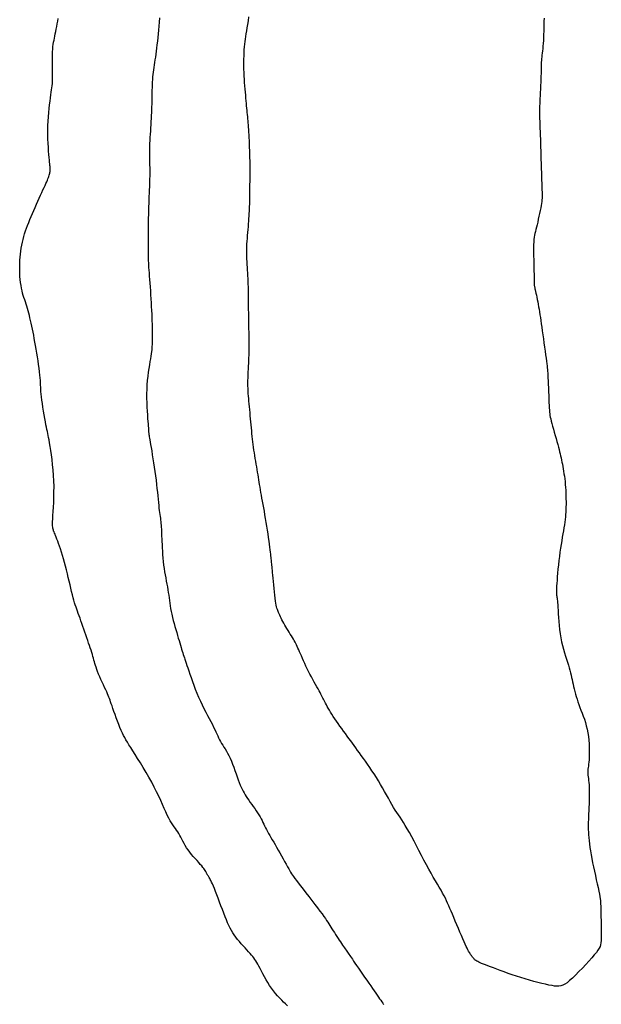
# Model space of a CAD drawing. Header units: millimetres. Extents: x 32690613 to 32693367, y 5343692 to 5344708.
# Tile 112 of 256: x 32692226 to 32692239, y 5344052 to 5344075. Entities that reach past the tile are written whole.
import ezdxf

# ---------------------------------------------------------------- set-up
doc = ezdxf.new("R2010")
doc.units = ezdxf.units.MM
doc.header["$LTSCALE"] = 20
for name, color, linetype in [('02-DGM_HL_495.00', 142, 'Continuous'), ('02-DGM_HL_495.50', 152, 'Continuous'), ('02-DGM_HL_496.00', 162, 'Continuous')]:
    doc.layers.add(name, color=color, linetype=linetype)

msp = doc.modelspace()

# ---------------------------------------------------------------- linework, layer by layer
at = {"layer": '02-DGM_HL_495.00', "elevation": 495, "flags": 128}
msp.add_lwpolyline([(32692231.625, 5344052.45), (32692231.583, 5344052.491), (32692231.54, 5344052.533), (32692231.496, 5344052.577), (32692231.45, 5344052.624), (32692231.404, 5344052.674), (32692231.358, 5344052.726), (32692231.313, 5344052.782), (32692231.269, 5344052.841), (32692231.226, 5344052.903), (32692231.185, 5344052.968), (32692231.146, 5344053.034), (32692231.109, 5344053.1), (32692231.074, 5344053.164), (32692231.041, 5344053.226), (32692231.011, 5344053.283), (32692230.984, 5344053.335), (32692230.959, 5344053.381), (32692230.937, 5344053.421), (32692230.915, 5344053.457), (32692230.893, 5344053.491), (32692230.87, 5344053.523), (32692230.846, 5344053.554), (32692230.819, 5344053.587), (32692230.788, 5344053.622), (32692230.753, 5344053.661), (32692230.714, 5344053.703), (32692230.673, 5344053.747), (32692230.631, 5344053.793), (32692230.588, 5344053.841), (32692230.545, 5344053.891), (32692230.504, 5344053.94), (32692230.465, 5344053.99), (32692230.43, 5344054.04), (32692230.397, 5344054.09), (32692230.367, 5344054.141), (32692230.338, 5344054.195), (32692230.31, 5344054.252), (32692230.282, 5344054.313), (32692230.254, 5344054.378), (32692230.225, 5344054.45), (32692230.195, 5344054.527), (32692230.164, 5344054.609), (32692230.132, 5344054.693), (32692230.1, 5344054.778), (32692230.069, 5344054.862), (32692230.039, 5344054.941), (32692230.011, 5344055.015), (32692229.984, 5344055.082), (32692229.961, 5344055.138), (32692229.94, 5344055.186), (32692229.922, 5344055.226), (32692229.906, 5344055.26), (32692229.891, 5344055.287), (32692229.879, 5344055.309), (32692229.868, 5344055.327), (32692229.858, 5344055.343), (32692229.85, 5344055.356), (32692229.843, 5344055.367), (32692229.836, 5344055.378), (32692229.83, 5344055.387), (32692229.825, 5344055.396), (32692229.82, 5344055.405), (32692229.815, 5344055.415), (32692229.809, 5344055.426), (32692229.804, 5344055.438), (32692229.797, 5344055.451), (32692229.789, 5344055.467), (32692229.778, 5344055.485), (32692229.764, 5344055.506), (32692229.747, 5344055.53), (32692229.726, 5344055.558), (32692229.7, 5344055.59), (32692229.668, 5344055.625), (32692229.633, 5344055.665), (32692229.594, 5344055.708), (32692229.553, 5344055.754), (32692229.511, 5344055.801), (32692229.47, 5344055.85), (32692229.43, 5344055.9), (32692229.394, 5344055.95), (32692229.36, 5344055.999), (32692229.331, 5344056.048), (32692229.303, 5344056.096), (32692229.278, 5344056.143), (32692229.254, 5344056.189), (32692229.231, 5344056.233), (32692229.209, 5344056.275), (32692229.185, 5344056.316), (32692229.16, 5344056.354), (32692229.135, 5344056.391), (32692229.108, 5344056.429), (32692229.08, 5344056.468), (32692229.051, 5344056.509), (32692229.022, 5344056.555), (32692228.991, 5344056.606), (32692228.96, 5344056.664), (32692228.927, 5344056.729), (32692228.894, 5344056.801), (32692228.858, 5344056.881), (32692228.82, 5344056.966), (32692228.779, 5344057.057), (32692228.735, 5344057.154), (32692228.687, 5344057.255), (32692228.633, 5344057.36), (32692228.576, 5344057.469), (32692228.514, 5344057.58), (32692228.45, 5344057.69), (32692228.386, 5344057.799), (32692228.322, 5344057.904), (32692228.261, 5344058.003), (32692228.203, 5344058.095), (32692228.151, 5344058.178), (32692228.105, 5344058.25), (32692228.065, 5344058.313), (32692228.03, 5344058.369), (32692227.999, 5344058.421), (32692227.97, 5344058.472), (32692227.943, 5344058.522), (32692227.917, 5344058.575), (32692227.891, 5344058.634), (32692227.864, 5344058.698), (32692227.836, 5344058.768), (32692227.808, 5344058.842), (32692227.78, 5344058.916), (32692227.753, 5344058.99), (32692227.728, 5344059.06), (32692227.705, 5344059.126), (32692227.685, 5344059.184), (32692227.668, 5344059.234), (32692227.653, 5344059.277), (32692227.64, 5344059.315), (32692227.627, 5344059.349), (32692227.614, 5344059.383), (32692227.6, 5344059.417), (32692227.584, 5344059.455), (32692227.566, 5344059.497), (32692227.543, 5344059.545), (32692227.518, 5344059.6), (32692227.492, 5344059.658), (32692227.464, 5344059.718), (32692227.436, 5344059.779), (32692227.409, 5344059.84), (32692227.383, 5344059.899), (32692227.361, 5344059.954), (32692227.342, 5344060.004), (32692227.326, 5344060.051), (32692227.312, 5344060.094), (32692227.3, 5344060.135), (32692227.289, 5344060.174), (32692227.279, 5344060.213), (32692227.268, 5344060.253), (32692227.256, 5344060.295), (32692227.244, 5344060.339), (32692227.229, 5344060.385), (32692227.214, 5344060.434), (32692227.197, 5344060.485), (32692227.179, 5344060.539), (32692227.16, 5344060.595), (32692227.14, 5344060.654), (32692227.119, 5344060.714), (32692227.098, 5344060.777), (32692227.076, 5344060.841), (32692227.053, 5344060.906), (32692227.031, 5344060.97), (32692227.009, 5344061.034), (32692226.987, 5344061.095), (32692226.967, 5344061.154), (32692226.947, 5344061.21), (32692226.928, 5344061.261), (32692226.91, 5344061.31), (32692226.893, 5344061.357), (32692226.877, 5344061.404), (32692226.861, 5344061.452), (32692226.845, 5344061.502), (32692226.829, 5344061.556), (32692226.813, 5344061.615), (32692226.796, 5344061.68), (32692226.778, 5344061.75), (32692226.76, 5344061.825), (32692226.742, 5344061.904), (32692226.723, 5344061.986), (32692226.703, 5344062.069), (32692226.682, 5344062.154), (32692226.66, 5344062.239), (32692226.638, 5344062.323), (32692226.615, 5344062.406), (32692226.593, 5344062.487), (32692226.57, 5344062.565), (32692226.547, 5344062.64), (32692226.525, 5344062.71), (32692226.504, 5344062.774), (32692226.484, 5344062.833), (32692226.465, 5344062.885), (32692226.448, 5344062.932), (32692226.432, 5344062.972), (32692226.418, 5344063.008), (32692226.405, 5344063.039), (32692226.394, 5344063.066), (32692226.383, 5344063.091), (32692226.374, 5344063.112), (32692226.367, 5344063.132), (32692226.361, 5344063.152), (32692226.356, 5344063.174), (32692226.353, 5344063.2), (32692226.351, 5344063.232), (32692226.351, 5344063.272), (32692226.352, 5344063.322), (32692226.355, 5344063.384), (32692226.359, 5344063.46), (32692226.364, 5344063.548), (32692226.37, 5344063.646), (32692226.375, 5344063.754), (32692226.379, 5344063.868), (32692226.381, 5344063.988), (32692226.382, 5344064.111), (32692226.379, 5344064.236), (32692226.373, 5344064.36), (32692226.364, 5344064.483), (32692226.352, 5344064.602), (32692226.339, 5344064.717), (32692226.325, 5344064.825), (32692226.311, 5344064.924), (32692226.297, 5344065.014), (32692226.284, 5344065.092), (32692226.272, 5344065.157), (32692226.261, 5344065.213), (32692226.252, 5344065.261), (32692226.242, 5344065.305), (32692226.233, 5344065.348), (32692226.224, 5344065.392), (32692226.213, 5344065.442), (32692226.202, 5344065.499), (32692226.189, 5344065.566), (32692226.175, 5344065.641), (32692226.161, 5344065.722), (32692226.147, 5344065.806), (32692226.133, 5344065.891), (32692226.12, 5344065.974), (32692226.109, 5344066.053), (32692226.1, 5344066.124), (32692226.094, 5344066.187), (32692226.089, 5344066.243), (32692226.086, 5344066.294), (32692226.084, 5344066.342), (32692226.082, 5344066.389), (32692226.08, 5344066.438), (32692226.077, 5344066.49), (32692226.072, 5344066.549), (32692226.066, 5344066.615), (32692226.058, 5344066.688), (32692226.048, 5344066.767), (32692226.036, 5344066.849), (32692226.024, 5344066.935), (32692226.011, 5344067.021), (32692225.997, 5344067.108), (32692225.983, 5344067.193), (32692225.969, 5344067.276), (32692225.955, 5344067.357), (32692225.94, 5344067.434), (32692225.926, 5344067.509), (32692225.912, 5344067.58), (32692225.898, 5344067.649), (32692225.883, 5344067.716), (32692225.869, 5344067.779), (32692225.856, 5344067.84), (32692225.842, 5344067.898), (32692225.828, 5344067.954), (32692225.814, 5344068.007), (32692225.8, 5344068.06), (32692225.785, 5344068.11), (32692225.771, 5344068.16), (32692225.756, 5344068.209), (32692225.74, 5344068.257), (32692225.724, 5344068.305), (32692225.708, 5344068.354), (32692225.693, 5344068.404), (32692225.678, 5344068.456), (32692225.664, 5344068.51), (32692225.652, 5344068.567), (32692225.641, 5344068.627), (32692225.631, 5344068.691), (32692225.624, 5344068.758), (32692225.618, 5344068.828), (32692225.614, 5344068.9), (32692225.612, 5344068.973), (32692225.611, 5344069.046), (32692225.613, 5344069.119), (32692225.616, 5344069.192), (32692225.621, 5344069.262), (32692225.627, 5344069.332), (32692225.635, 5344069.4), (32692225.645, 5344069.467), (32692225.657, 5344069.532), (32692225.671, 5344069.597), (32692225.686, 5344069.661), (32692225.703, 5344069.725), (32692225.722, 5344069.788), (32692225.742, 5344069.851), (32692225.764, 5344069.914), (32692225.788, 5344069.977), (32692225.813, 5344070.041), (32692225.839, 5344070.107), (32692225.867, 5344070.173), (32692225.896, 5344070.241), (32692225.926, 5344070.311), (32692225.957, 5344070.381), (32692225.988, 5344070.452), (32692226.02, 5344070.522), (32692226.05, 5344070.59), (32692226.08, 5344070.655), (32692226.108, 5344070.717), (32692226.134, 5344070.775), (32692226.158, 5344070.827), (32692226.18, 5344070.874), (32692226.2, 5344070.917), (32692226.218, 5344070.956), (32692226.233, 5344070.991), (32692226.247, 5344071.023), (32692226.258, 5344071.051), (32692226.268, 5344071.078), (32692226.276, 5344071.102), (32692226.283, 5344071.125), (32692226.288, 5344071.146), (32692226.292, 5344071.166), (32692226.295, 5344071.185), (32692226.296, 5344071.203), (32692226.297, 5344071.221), (32692226.297, 5344071.239), (32692226.296, 5344071.256), (32692226.295, 5344071.276), (32692226.293, 5344071.298), (32692226.29, 5344071.324), (32692226.287, 5344071.356), (32692226.283, 5344071.395), (32692226.279, 5344071.442), (32692226.274, 5344071.499), (32692226.268, 5344071.567), (32692226.262, 5344071.644), (32692226.256, 5344071.729), (32692226.251, 5344071.821), (32692226.247, 5344071.917), (32692226.244, 5344072.016), (32692226.243, 5344072.117), (32692226.245, 5344072.219), (32692226.249, 5344072.318), (32692226.255, 5344072.416), (32692226.263, 5344072.51), (32692226.272, 5344072.6), (32692226.283, 5344072.686), (32692226.293, 5344072.766), (32692226.303, 5344072.84), (32692226.313, 5344072.906), (32692226.321, 5344072.966), (32692226.329, 5344073.019), (32692226.335, 5344073.068), (32692226.34, 5344073.115), (32692226.345, 5344073.161), (32692226.348, 5344073.209), (32692226.35, 5344073.261), (32692226.351, 5344073.317), (32692226.351, 5344073.38), (32692226.35, 5344073.448), (32692226.35, 5344073.52), (32692226.349, 5344073.594), (32692226.348, 5344073.669), (32692226.348, 5344073.742), (32692226.349, 5344073.812), (32692226.351, 5344073.878), (32692226.354, 5344073.937), (32692226.359, 5344073.992), (32692226.366, 5344074.043), (32692226.373, 5344074.091), (32692226.382, 5344074.137), (32692226.391, 5344074.183), (32692226.401, 5344074.23), (32692226.411, 5344074.279), (32692226.422, 5344074.33), (32692226.434, 5344074.385), (32692226.445, 5344074.442), (32692226.456, 5344074.501), (32692226.467, 5344074.561), (32692226.477, 5344074.623)], dxfattribs=at)
at = {"layer": '02-DGM_HL_495.50', "elevation": 495.5, "flags": 128}
msp.add_lwpolyline([(32692228.749, 5344074.635), (32692228.742, 5344074.545), (32692228.734, 5344074.454), (32692228.726, 5344074.365), (32692228.719, 5344074.278), (32692228.711, 5344074.194), (32692228.703, 5344074.113), (32692228.694, 5344074.035), (32692228.686, 5344073.961), (32692228.677, 5344073.889), (32692228.668, 5344073.821), (32692228.659, 5344073.757), (32692228.65, 5344073.695), (32692228.641, 5344073.637), (32692228.632, 5344073.581), (32692228.624, 5344073.526), (32692228.616, 5344073.473), (32692228.608, 5344073.419), (32692228.602, 5344073.365), (32692228.596, 5344073.31), (32692228.592, 5344073.254), (32692228.589, 5344073.196), (32692228.586, 5344073.137), (32692228.585, 5344073.076), (32692228.583, 5344073.015), (32692228.582, 5344072.953), (32692228.581, 5344072.891), (32692228.58, 5344072.828), (32692228.579, 5344072.766), (32692228.577, 5344072.703), (32692228.575, 5344072.639), (32692228.573, 5344072.575), (32692228.57, 5344072.511), (32692228.567, 5344072.445), (32692228.563, 5344072.378), (32692228.56, 5344072.309), (32692228.555, 5344072.239), (32692228.551, 5344072.167), (32692228.546, 5344072.095), (32692228.542, 5344072.024), (32692228.537, 5344071.953), (32692228.534, 5344071.884), (32692228.53, 5344071.817), (32692228.528, 5344071.753), (32692228.527, 5344071.692), (32692228.526, 5344071.634), (32692228.526, 5344071.579), (32692228.526, 5344071.526), (32692228.527, 5344071.474), (32692228.528, 5344071.425), (32692228.529, 5344071.376), (32692228.53, 5344071.328), (32692228.531, 5344071.28), (32692228.531, 5344071.232), (32692228.531, 5344071.183), (32692228.531, 5344071.133), (32692228.531, 5344071.08), (32692228.53, 5344071.026), (32692228.528, 5344070.969), (32692228.526, 5344070.908), (32692228.524, 5344070.843), (32692228.521, 5344070.775), (32692228.518, 5344070.704), (32692228.515, 5344070.629), (32692228.512, 5344070.552), (32692228.509, 5344070.473), (32692228.506, 5344070.391), (32692228.504, 5344070.308), (32692228.502, 5344070.224), (32692228.5, 5344070.139), (32692228.498, 5344070.055), (32692228.497, 5344069.973), (32692228.497, 5344069.893), (32692228.496, 5344069.817), (32692228.495, 5344069.745), (32692228.495, 5344069.68), (32692228.495, 5344069.62), (32692228.494, 5344069.567), (32692228.494, 5344069.518), (32692228.494, 5344069.474), (32692228.494, 5344069.434), (32692228.494, 5344069.396), (32692228.494, 5344069.359), (32692228.495, 5344069.324), (32692228.495, 5344069.289), (32692228.496, 5344069.254), (32692228.498, 5344069.216), (32692228.499, 5344069.177), (32692228.501, 5344069.133), (32692228.504, 5344069.086), (32692228.507, 5344069.033), (32692228.511, 5344068.974), (32692228.516, 5344068.908), (32692228.522, 5344068.836), (32692228.527, 5344068.759), (32692228.534, 5344068.678), (32692228.54, 5344068.593), (32692228.546, 5344068.506), (32692228.552, 5344068.418), (32692228.558, 5344068.329), (32692228.563, 5344068.241), (32692228.568, 5344068.153), (32692228.572, 5344068.068), (32692228.576, 5344067.985), (32692228.579, 5344067.906), (32692228.582, 5344067.83), (32692228.584, 5344067.759), (32692228.586, 5344067.694), (32692228.587, 5344067.634), (32692228.588, 5344067.58), (32692228.589, 5344067.531), (32692228.589, 5344067.486), (32692228.589, 5344067.444), (32692228.588, 5344067.405), (32692228.587, 5344067.367), (32692228.586, 5344067.332), (32692228.584, 5344067.297), (32692228.582, 5344067.261), (32692228.579, 5344067.224), (32692228.576, 5344067.185), (32692228.571, 5344067.142), (32692228.565, 5344067.095), (32692228.557, 5344067.042), (32692228.548, 5344066.983), (32692228.537, 5344066.916), (32692228.525, 5344066.843), (32692228.512, 5344066.763), (32692228.5, 5344066.678), (32692228.488, 5344066.588), (32692228.478, 5344066.494), (32692228.469, 5344066.397), (32692228.464, 5344066.297), (32692228.461, 5344066.196), (32692228.461, 5344066.094), (32692228.464, 5344065.994), (32692228.468, 5344065.896), (32692228.473, 5344065.804), (32692228.479, 5344065.718), (32692228.485, 5344065.641), (32692228.49, 5344065.573), (32692228.495, 5344065.516), (32692228.498, 5344065.469), (32692228.501, 5344065.431), (32692228.503, 5344065.4), (32692228.505, 5344065.374), (32692228.507, 5344065.353), (32692228.508, 5344065.334), (32692228.51, 5344065.316), (32692228.512, 5344065.299), (32692228.515, 5344065.279), (32692228.518, 5344065.257), (32692228.522, 5344065.23), (32692228.527, 5344065.198), (32692228.534, 5344065.159), (32692228.542, 5344065.111), (32692228.552, 5344065.054), (32692228.563, 5344064.987), (32692228.576, 5344064.911), (32692228.59, 5344064.826), (32692228.605, 5344064.736), (32692228.62, 5344064.642), (32692228.634, 5344064.545), (32692228.648, 5344064.446), (32692228.662, 5344064.348), (32692228.674, 5344064.253), (32692228.685, 5344064.16), (32692228.694, 5344064.07), (32692228.703, 5344063.984), (32692228.712, 5344063.902), (32692228.719, 5344063.825), (32692228.726, 5344063.754), (32692228.734, 5344063.688), (32692228.74, 5344063.629), (32692228.747, 5344063.576), (32692228.754, 5344063.527), (32692228.76, 5344063.482), (32692228.766, 5344063.44), (32692228.771, 5344063.399), (32692228.776, 5344063.361), (32692228.781, 5344063.322), (32692228.785, 5344063.282), (32692228.788, 5344063.242), (32692228.791, 5344063.199), (32692228.793, 5344063.155), (32692228.796, 5344063.107), (32692228.798, 5344063.056), (32692228.8, 5344063), (32692228.803, 5344062.94), (32692228.805, 5344062.875), (32692228.808, 5344062.806), (32692228.812, 5344062.734), (32692228.816, 5344062.658), (32692228.821, 5344062.581), (32692228.827, 5344062.503), (32692228.835, 5344062.425), (32692228.844, 5344062.348), (32692228.854, 5344062.273), (32692228.866, 5344062.199), (32692228.878, 5344062.127), (32692228.891, 5344062.057), (32692228.904, 5344061.988), (32692228.917, 5344061.922), (32692228.929, 5344061.857), (32692228.939, 5344061.794), (32692228.949, 5344061.732), (32692228.958, 5344061.672), (32692228.966, 5344061.613), (32692228.974, 5344061.554), (32692228.982, 5344061.494), (32692228.991, 5344061.434), (32692229.002, 5344061.372), (32692229.014, 5344061.308), (32692229.028, 5344061.241), (32692229.044, 5344061.173), (32692229.062, 5344061.104), (32692229.08, 5344061.034), (32692229.099, 5344060.965), (32692229.119, 5344060.897), (32692229.138, 5344060.831), (32692229.156, 5344060.767), (32692229.174, 5344060.707), (32692229.19, 5344060.65), (32692229.206, 5344060.597), (32692229.221, 5344060.546), (32692229.235, 5344060.499), (32692229.249, 5344060.455), (32692229.262, 5344060.413), (32692229.274, 5344060.374), (32692229.286, 5344060.338), (32692229.298, 5344060.302), (32692229.31, 5344060.267), (32692229.323, 5344060.23), (32692229.337, 5344060.19), (32692229.352, 5344060.145), (32692229.369, 5344060.095), (32692229.389, 5344060.037), (32692229.411, 5344059.972), (32692229.435, 5344059.898), (32692229.462, 5344059.819), (32692229.491, 5344059.735), (32692229.523, 5344059.648), (32692229.556, 5344059.559), (32692229.592, 5344059.469), (32692229.63, 5344059.38), (32692229.669, 5344059.293), (32692229.71, 5344059.208), (32692229.751, 5344059.126), (32692229.792, 5344059.046), (32692229.832, 5344058.971), (32692229.87, 5344058.899), (32692229.906, 5344058.831), (32692229.939, 5344058.767), (32692229.968, 5344058.708), (32692229.994, 5344058.653), (32692230.017, 5344058.602), (32692230.039, 5344058.554), (32692230.059, 5344058.508), (32692230.08, 5344058.465), (32692230.101, 5344058.423), (32692230.123, 5344058.382), (32692230.146, 5344058.342), (32692230.172, 5344058.301), (32692230.198, 5344058.26), (32692230.226, 5344058.216), (32692230.254, 5344058.17), (32692230.282, 5344058.121), (32692230.311, 5344058.067), (32692230.339, 5344058.008), (32692230.367, 5344057.944), (32692230.395, 5344057.876), (32692230.421, 5344057.805), (32692230.447, 5344057.733), (32692230.473, 5344057.661), (32692230.497, 5344057.591), (32692230.52, 5344057.524), (32692230.543, 5344057.463), (32692230.565, 5344057.407), (32692230.586, 5344057.357), (32692230.607, 5344057.311), (32692230.628, 5344057.268), (32692230.65, 5344057.228), (32692230.674, 5344057.188), (32692230.699, 5344057.148), (32692230.727, 5344057.106), (32692230.758, 5344057.063), (32692230.79, 5344057.018), (32692230.824, 5344056.971), (32692230.858, 5344056.924), (32692230.892, 5344056.876), (32692230.925, 5344056.828), (32692230.956, 5344056.781), (32692230.985, 5344056.736), (32692231.011, 5344056.692), (32692231.034, 5344056.649), (32692231.055, 5344056.608), (32692231.075, 5344056.567), (32692231.094, 5344056.527), (32692231.113, 5344056.487), (32692231.132, 5344056.446), (32692231.153, 5344056.405), (32692231.176, 5344056.363), (32692231.201, 5344056.32), (32692231.227, 5344056.274), (32692231.255, 5344056.227), (32692231.285, 5344056.177), (32692231.316, 5344056.125), (32692231.349, 5344056.069), (32692231.383, 5344056.01), (32692231.419, 5344055.947), (32692231.456, 5344055.882), (32692231.492, 5344055.816), (32692231.528, 5344055.75), (32692231.563, 5344055.686), (32692231.596, 5344055.626), (32692231.626, 5344055.571), (32692231.653, 5344055.523), (32692231.676, 5344055.482), (32692231.697, 5344055.447), (32692231.718, 5344055.414), (32692231.739, 5344055.383), (32692231.763, 5344055.349), (32692231.792, 5344055.31), (32692231.827, 5344055.265), (32692231.869, 5344055.21), (32692231.92, 5344055.143), (32692231.979, 5344055.068), (32692232.042, 5344054.986), (32692232.108, 5344054.9), (32692232.175, 5344054.813), (32692232.24, 5344054.727), (32692232.301, 5344054.647), (32692232.356, 5344054.574), (32692232.403, 5344054.51), (32692232.443, 5344054.455), (32692232.477, 5344054.407), (32692232.506, 5344054.364), (32692232.532, 5344054.325), (32692232.556, 5344054.289), (32692232.579, 5344054.252), (32692232.602, 5344054.215), (32692232.626, 5344054.176), (32692232.652, 5344054.135), (32692232.679, 5344054.092), (32692232.706, 5344054.049), (32692232.734, 5344054.006), (32692232.761, 5344053.963), (32692232.788, 5344053.922), (32692232.814, 5344053.883), (32692232.838, 5344053.847), (32692232.862, 5344053.813), (32692232.884, 5344053.782), (32692232.905, 5344053.752), (32692232.925, 5344053.724), (32692232.944, 5344053.698), (32692232.961, 5344053.674), (32692232.978, 5344053.65), (32692232.993, 5344053.628), (32692233.008, 5344053.605), (32692233.024, 5344053.581), (32692233.042, 5344053.555), (32692233.061, 5344053.526), (32692233.084, 5344053.492), (32692233.11, 5344053.452), (32692233.142, 5344053.406), (32692233.178, 5344053.352), (32692233.219, 5344053.293), (32692233.264, 5344053.228), (32692233.311, 5344053.161), (32692233.358, 5344053.092), (32692233.406, 5344053.024), (32692233.452, 5344052.957), (32692233.496, 5344052.894), (32692233.537, 5344052.835), (32692233.574, 5344052.782), (32692233.609, 5344052.732), (32692233.64, 5344052.687), (32692233.669, 5344052.645), (32692233.696, 5344052.607), (32692233.721, 5344052.571), (32692233.744, 5344052.539), (32692233.765, 5344052.508), (32692233.785, 5344052.478)], dxfattribs=at)
at = {"layer": '02-DGM_HL_496.00', "elevation": 496, "flags": 128}
msp.add_lwpolyline([(32692237.389, 5344074.631), (32692237.387, 5344074.562), (32692237.385, 5344074.489), (32692237.383, 5344074.416), (32692237.381, 5344074.341), (32692237.379, 5344074.267), (32692237.376, 5344074.195), (32692237.373, 5344074.126), (32692237.369, 5344074.061), (32692237.364, 5344074.001), (32692237.359, 5344073.945), (32692237.353, 5344073.894), (32692237.348, 5344073.846), (32692237.342, 5344073.802), (32692237.337, 5344073.76), (32692237.333, 5344073.72), (32692237.329, 5344073.682), (32692237.327, 5344073.646), (32692237.325, 5344073.609), (32692237.324, 5344073.571), (32692237.323, 5344073.531), (32692237.323, 5344073.488), (32692237.322, 5344073.441), (32692237.321, 5344073.388), (32692237.319, 5344073.329), (32692237.317, 5344073.263), (32692237.314, 5344073.192), (32692237.311, 5344073.117), (32692237.307, 5344073.04), (32692237.303, 5344072.964), (32692237.299, 5344072.891), (32692237.296, 5344072.823), (32692237.293, 5344072.761), (32692237.291, 5344072.707), (32692237.289, 5344072.66), (32692237.288, 5344072.617), (32692237.287, 5344072.575), (32692237.287, 5344072.533), (32692237.288, 5344072.488), (32692237.289, 5344072.438), (32692237.29, 5344072.38), (32692237.293, 5344072.313), (32692237.295, 5344072.239), (32692237.298, 5344072.159), (32692237.301, 5344072.077), (32692237.304, 5344071.996), (32692237.307, 5344071.916), (32692237.309, 5344071.842), (32692237.311, 5344071.776), (32692237.313, 5344071.718), (32692237.314, 5344071.668), (32692237.315, 5344071.624), (32692237.316, 5344071.581), (32692237.317, 5344071.539), (32692237.318, 5344071.494), (32692237.32, 5344071.444), (32692237.321, 5344071.386), (32692237.323, 5344071.319), (32692237.326, 5344071.244), (32692237.329, 5344071.164), (32692237.332, 5344071.082), (32692237.335, 5344070.999), (32692237.338, 5344070.92), (32692237.34, 5344070.845), (32692237.342, 5344070.779), (32692237.344, 5344070.721), (32692237.345, 5344070.672), (32692237.345, 5344070.629), (32692237.344, 5344070.589), (32692237.341, 5344070.551), (32692237.337, 5344070.512), (32692237.332, 5344070.47), (32692237.324, 5344070.423), (32692237.314, 5344070.369), (32692237.302, 5344070.31), (32692237.289, 5344070.247), (32692237.275, 5344070.182), (32692237.26, 5344070.116), (32692237.246, 5344070.052), (32692237.231, 5344069.991), (32692237.218, 5344069.935), (32692237.205, 5344069.886), (32692237.194, 5344069.841), (32692237.183, 5344069.798), (32692237.175, 5344069.755), (32692237.167, 5344069.71), (32692237.161, 5344069.661), (32692237.157, 5344069.605), (32692237.154, 5344069.54), (32692237.153, 5344069.464), (32692237.153, 5344069.381), (32692237.154, 5344069.292), (32692237.156, 5344069.201), (32692237.158, 5344069.111), (32692237.16, 5344069.026), (32692237.163, 5344068.947), (32692237.165, 5344068.878), (32692237.166, 5344068.822), (32692237.166, 5344068.777), (32692237.167, 5344068.743), (32692237.167, 5344068.716), (32692237.166, 5344068.696), (32692237.166, 5344068.682), (32692237.166, 5344068.67), (32692237.166, 5344068.66), (32692237.167, 5344068.65), (32692237.168, 5344068.64), (32692237.17, 5344068.628), (32692237.172, 5344068.615), (32692237.175, 5344068.598), (32692237.18, 5344068.579), (32692237.185, 5344068.555), (32692237.191, 5344068.526), (32692237.199, 5344068.493), (32692237.207, 5344068.454), (32692237.216, 5344068.412), (32692237.226, 5344068.365), (32692237.236, 5344068.315), (32692237.247, 5344068.262), (32692237.257, 5344068.208), (32692237.268, 5344068.151), (32692237.278, 5344068.093), (32692237.288, 5344068.033), (32692237.297, 5344067.971), (32692237.307, 5344067.906), (32692237.317, 5344067.837), (32692237.327, 5344067.765), (32692237.338, 5344067.688), (32692237.35, 5344067.606), (32692237.362, 5344067.519), (32692237.375, 5344067.428), (32692237.387, 5344067.336), (32692237.4, 5344067.244), (32692237.412, 5344067.155), (32692237.424, 5344067.071), (32692237.434, 5344066.995), (32692237.443, 5344066.927), (32692237.451, 5344066.87), (32692237.457, 5344066.822), (32692237.462, 5344066.779), (32692237.465, 5344066.739), (32692237.469, 5344066.699), (32692237.471, 5344066.656), (32692237.474, 5344066.607), (32692237.477, 5344066.551), (32692237.48, 5344066.483), (32692237.483, 5344066.408), (32692237.486, 5344066.326), (32692237.49, 5344066.242), (32692237.493, 5344066.158), (32692237.497, 5344066.077), (32692237.5, 5344066.001), (32692237.503, 5344065.933), (32692237.506, 5344065.876), (32692237.509, 5344065.827), (32692237.512, 5344065.785), (32692237.516, 5344065.747), (32692237.522, 5344065.71), (32692237.529, 5344065.672), (32692237.538, 5344065.631), (32692237.55, 5344065.583), (32692237.564, 5344065.528), (32692237.581, 5344065.467), (32692237.599, 5344065.401), (32692237.619, 5344065.332), (32692237.639, 5344065.261), (32692237.658, 5344065.191), (32692237.677, 5344065.122), (32692237.695, 5344065.058), (32692237.711, 5344064.999), (32692237.725, 5344064.944), (32692237.738, 5344064.893), (32692237.75, 5344064.845), (32692237.761, 5344064.799), (32692237.771, 5344064.753), (32692237.781, 5344064.707), (32692237.79, 5344064.661), (32692237.8, 5344064.612), (32692237.81, 5344064.562), (32692237.819, 5344064.51), (32692237.828, 5344064.456), (32692237.837, 5344064.4), (32692237.846, 5344064.342), (32692237.853, 5344064.282), (32692237.86, 5344064.221), (32692237.866, 5344064.158), (32692237.871, 5344064.093), (32692237.875, 5344064.028), (32692237.878, 5344063.963), (32692237.881, 5344063.898), (32692237.882, 5344063.834), (32692237.883, 5344063.771), (32692237.883, 5344063.71), (32692237.882, 5344063.652), (32692237.881, 5344063.595), (32692237.878, 5344063.539), (32692237.874, 5344063.483), (32692237.869, 5344063.427), (32692237.863, 5344063.37), (32692237.855, 5344063.311), (32692237.847, 5344063.249), (32692237.836, 5344063.185), (32692237.824, 5344063.117), (32692237.812, 5344063.046), (32692237.799, 5344062.971), (32692237.785, 5344062.893), (32692237.771, 5344062.811), (32692237.758, 5344062.725), (32692237.745, 5344062.635), (32692237.733, 5344062.542), (32692237.722, 5344062.447), (32692237.712, 5344062.351), (32692237.702, 5344062.257), (32692237.694, 5344062.167), (32692237.687, 5344062.082), (32692237.681, 5344062.005), (32692237.676, 5344061.937), (32692237.672, 5344061.88), (32692237.67, 5344061.832), (32692237.668, 5344061.793), (32692237.668, 5344061.76), (32692237.668, 5344061.733), (32692237.669, 5344061.71), (32692237.67, 5344061.69), (32692237.672, 5344061.671), (32692237.675, 5344061.651), (32692237.678, 5344061.63), (32692237.681, 5344061.606), (32692237.684, 5344061.577), (32692237.688, 5344061.544), (32692237.691, 5344061.503), (32692237.695, 5344061.455), (32692237.699, 5344061.398), (32692237.703, 5344061.33), (32692237.707, 5344061.254), (32692237.713, 5344061.171), (32692237.719, 5344061.083), (32692237.727, 5344060.991), (32692237.737, 5344060.898), (32692237.749, 5344060.804), (32692237.764, 5344060.712), (32692237.783, 5344060.623), (32692237.803, 5344060.538), (32692237.825, 5344060.456), (32692237.848, 5344060.378), (32692237.872, 5344060.303), (32692237.895, 5344060.232), (32692237.916, 5344060.164), (32692237.936, 5344060.1), (32692237.954, 5344060.04), (32692237.969, 5344059.984), (32692237.983, 5344059.929), (32692237.995, 5344059.877), (32692238.007, 5344059.825), (32692238.018, 5344059.774), (32692238.029, 5344059.723), (32692238.04, 5344059.672), (32692238.053, 5344059.618), (32692238.066, 5344059.564), (32692238.08, 5344059.508), (32692238.095, 5344059.451), (32692238.112, 5344059.393), (32692238.13, 5344059.333), (32692238.15, 5344059.273), (32692238.171, 5344059.212), (32692238.195, 5344059.15), (32692238.219, 5344059.086), (32692238.245, 5344059.021), (32692238.27, 5344058.955), (32692238.294, 5344058.886), (32692238.317, 5344058.814), (32692238.338, 5344058.74), (32692238.357, 5344058.662), (32692238.372, 5344058.581), (32692238.384, 5344058.498), (32692238.394, 5344058.414), (32692238.4, 5344058.331), (32692238.404, 5344058.25), (32692238.406, 5344058.173), (32692238.406, 5344058.1), (32692238.404, 5344058.034), (32692238.401, 5344057.975), (32692238.396, 5344057.923), (32692238.391, 5344057.876), (32692238.386, 5344057.834), (32692238.38, 5344057.797), (32692238.376, 5344057.761), (32692238.373, 5344057.728), (32692238.372, 5344057.695), (32692238.373, 5344057.662), (32692238.376, 5344057.628), (32692238.38, 5344057.592), (32692238.384, 5344057.553), (32692238.389, 5344057.51), (32692238.394, 5344057.463), (32692238.399, 5344057.41), (32692238.402, 5344057.351), (32692238.404, 5344057.286), (32692238.404, 5344057.214), (32692238.403, 5344057.139), (32692238.401, 5344057.061), (32692238.399, 5344056.983), (32692238.396, 5344056.905), (32692238.393, 5344056.83), (32692238.39, 5344056.759), (32692238.387, 5344056.694), (32692238.384, 5344056.633), (32692238.382, 5344056.574), (32692238.381, 5344056.518), (32692238.381, 5344056.463), (32692238.382, 5344056.407), (32692238.385, 5344056.35), (32692238.388, 5344056.289), (32692238.394, 5344056.225), (32692238.401, 5344056.156), (32692238.409, 5344056.084), (32692238.42, 5344056.007), (32692238.432, 5344055.926), (32692238.446, 5344055.842), (32692238.462, 5344055.754), (32692238.479, 5344055.662), (32692238.499, 5344055.566), (32692238.519, 5344055.469), (32692238.541, 5344055.372), (32692238.562, 5344055.278), (32692238.582, 5344055.187), (32692238.601, 5344055.102), (32692238.617, 5344055.024), (32692238.631, 5344054.957), (32692238.642, 5344054.9), (32692238.65, 5344054.852), (32692238.655, 5344054.81), (32692238.658, 5344054.771), (32692238.66, 5344054.732), (32692238.661, 5344054.69), (32692238.662, 5344054.642), (32692238.663, 5344054.586), (32692238.665, 5344054.519), (32692238.667, 5344054.444), (32692238.669, 5344054.363), (32692238.671, 5344054.279), (32692238.673, 5344054.195), (32692238.675, 5344054.113), (32692238.675, 5344054.037), (32692238.675, 5344053.97), (32692238.673, 5344053.912), (32692238.668, 5344053.863), (32692238.66, 5344053.82), (32692238.646, 5344053.779), (32692238.627, 5344053.739), (32692238.6, 5344053.696), (32692238.564, 5344053.648), (32692238.518, 5344053.592), (32692238.461, 5344053.526), (32692238.396, 5344053.452), (32692238.325, 5344053.374), (32692238.25, 5344053.294), (32692238.174, 5344053.215), (32692238.099, 5344053.139), (32692238.028, 5344053.071), (32692237.964, 5344053.013), (32692237.907, 5344052.967), (32692237.858, 5344052.932), (32692237.812, 5344052.908), (32692237.768, 5344052.893), (32692237.724, 5344052.886), (32692237.678, 5344052.886), (32692237.627, 5344052.892), (32692237.568, 5344052.902), (32692237.5, 5344052.915), (32692237.425, 5344052.932), (32692237.342, 5344052.951), (32692237.253, 5344052.973), (32692237.161, 5344052.997), (32692237.065, 5344053.023), (32692236.967, 5344053.051), (32692236.869, 5344053.081), (32692236.771, 5344053.112), (32692236.675, 5344053.144), (32692236.582, 5344053.177), (32692236.492, 5344053.209), (32692236.406, 5344053.24), (32692236.325, 5344053.27), (32692236.251, 5344053.299), (32692236.184, 5344053.324), (32692236.124, 5344053.347), (32692236.072, 5344053.367), (32692236.026, 5344053.385), (32692235.987, 5344053.401), (32692235.953, 5344053.416), (32692235.924, 5344053.429), (32692235.899, 5344053.441), (32692235.878, 5344053.453), (32692235.86, 5344053.464), (32692235.845, 5344053.475), (32692235.832, 5344053.486), (32692235.821, 5344053.497), (32692235.812, 5344053.508), (32692235.804, 5344053.518), (32692235.797, 5344053.527), (32692235.79, 5344053.536), (32692235.783, 5344053.544), (32692235.777, 5344053.553), (32692235.77, 5344053.561), (32692235.763, 5344053.57), (32692235.756, 5344053.58), (32692235.748, 5344053.59), (32692235.739, 5344053.603), (32692235.73, 5344053.617), (32692235.719, 5344053.634), (32692235.708, 5344053.654), (32692235.695, 5344053.678), (32692235.68, 5344053.706), (32692235.663, 5344053.741), (32692235.643, 5344053.782), (32692235.62, 5344053.831), (32692235.595, 5344053.888), (32692235.566, 5344053.953), (32692235.534, 5344054.026), (32692235.5, 5344054.105), (32692235.465, 5344054.186), (32692235.43, 5344054.269), (32692235.396, 5344054.351), (32692235.362, 5344054.43), (32692235.331, 5344054.505), (32692235.302, 5344054.573), (32692235.275, 5344054.637), (32692235.25, 5344054.696), (32692235.224, 5344054.752), (32692235.199, 5344054.807), (32692235.172, 5344054.863), (32692235.143, 5344054.919), (32692235.111, 5344054.979), (32692235.075, 5344055.042), (32692235.036, 5344055.11), (32692234.994, 5344055.182), (32692234.949, 5344055.258), (32692234.902, 5344055.34), (32692234.852, 5344055.427), (32692234.8, 5344055.519), (32692234.746, 5344055.616), (32692234.691, 5344055.719), (32692234.635, 5344055.825), (32692234.579, 5344055.933), (32692234.523, 5344056.041), (32692234.469, 5344056.146), (32692234.416, 5344056.246), (32692234.365, 5344056.34), (32692234.317, 5344056.425), (32692234.273, 5344056.5), (32692234.231, 5344056.567), (32692234.192, 5344056.627), (32692234.154, 5344056.683), (32692234.118, 5344056.737), (32692234.082, 5344056.79), (32692234.046, 5344056.844), (32692234.01, 5344056.903), (32692233.972, 5344056.967), (32692233.933, 5344057.036), (32692233.893, 5344057.108), (32692233.851, 5344057.184), (32692233.808, 5344057.262), (32692233.763, 5344057.342), (32692233.718, 5344057.421), (32692233.671, 5344057.501), (32692233.623, 5344057.579), (32692233.573, 5344057.655), (32692233.524, 5344057.729), (32692233.474, 5344057.802), (32692233.425, 5344057.872), (32692233.377, 5344057.94), (32692233.33, 5344058.005), (32692233.285, 5344058.067), (32692233.242, 5344058.127), (32692233.201, 5344058.184), (32692233.161, 5344058.239), (32692233.122, 5344058.292), (32692233.084, 5344058.345), (32692233.046, 5344058.398), (32692233.007, 5344058.451), (32692232.968, 5344058.505), (32692232.928, 5344058.561), (32692232.887, 5344058.617), (32692232.846, 5344058.674), (32692232.805, 5344058.731), (32692232.766, 5344058.787), (32692232.727, 5344058.843), (32692232.69, 5344058.897), (32692232.656, 5344058.949), (32692232.624, 5344058.998), (32692232.595, 5344059.046), (32692232.568, 5344059.09), (32692232.543, 5344059.132), (32692232.521, 5344059.172), (32692232.5, 5344059.209), (32692232.482, 5344059.243), (32692232.465, 5344059.275), (32692232.45, 5344059.305), (32692232.435, 5344059.333), (32692232.422, 5344059.36), (32692232.408, 5344059.387), (32692232.393, 5344059.416), (32692232.377, 5344059.448), (32692232.358, 5344059.482), (32692232.338, 5344059.52), (32692232.314, 5344059.564), (32692232.287, 5344059.611), (32692232.258, 5344059.663), (32692232.227, 5344059.717), (32692232.196, 5344059.775), (32692232.164, 5344059.834), (32692232.132, 5344059.895), (32692232.1, 5344059.956), (32692232.07, 5344060.017), (32692232.041, 5344060.078), (32692232.013, 5344060.138), (32692231.986, 5344060.196), (32692231.961, 5344060.252), (32692231.938, 5344060.305), (32692231.916, 5344060.355), (32692231.896, 5344060.402), (32692231.878, 5344060.444), (32692231.861, 5344060.483), (32692231.845, 5344060.519), (32692231.829, 5344060.554), (32692231.813, 5344060.587), (32692231.796, 5344060.619), (32692231.779, 5344060.652), (32692231.759, 5344060.686), (32692231.737, 5344060.722), (32692231.714, 5344060.76), (32692231.689, 5344060.798), (32692231.664, 5344060.838), (32692231.638, 5344060.878), (32692231.613, 5344060.919), (32692231.588, 5344060.96), (32692231.564, 5344061), (32692231.542, 5344061.04), (32692231.521, 5344061.079), (32692231.502, 5344061.117), (32692231.485, 5344061.154), (32692231.469, 5344061.188), (32692231.454, 5344061.221), (32692231.44, 5344061.251), (32692231.428, 5344061.279), (32692231.418, 5344061.304), (32692231.408, 5344061.328), (32692231.399, 5344061.353), (32692231.39, 5344061.379), (32692231.383, 5344061.409), (32692231.375, 5344061.445), (32692231.367, 5344061.488), (32692231.36, 5344061.54), (32692231.352, 5344061.601), (32692231.343, 5344061.67), (32692231.335, 5344061.745), (32692231.327, 5344061.824), (32692231.319, 5344061.902), (32692231.311, 5344061.98), (32692231.304, 5344062.053), (32692231.298, 5344062.119), (32692231.293, 5344062.177), (32692231.288, 5344062.227), (32692231.284, 5344062.271), (32692231.28, 5344062.309), (32692231.277, 5344062.342), (32692231.274, 5344062.373), (32692231.271, 5344062.402), (32692231.269, 5344062.429), (32692231.266, 5344062.457), (32692231.263, 5344062.487), (32692231.26, 5344062.519), (32692231.256, 5344062.554), (32692231.252, 5344062.593), (32692231.246, 5344062.638), (32692231.24, 5344062.689), (32692231.232, 5344062.748), (32692231.223, 5344062.814), (32692231.213, 5344062.887), (32692231.202, 5344062.965), (32692231.19, 5344063.048), (32692231.177, 5344063.133), (32692231.163, 5344063.22), (32692231.15, 5344063.306), (32692231.136, 5344063.392), (32692231.121, 5344063.475), (32692231.107, 5344063.555), (32692231.093, 5344063.632), (32692231.079, 5344063.707), (32692231.066, 5344063.779), (32692231.053, 5344063.848), (32692231.041, 5344063.914), (32692231.03, 5344063.978), (32692231.02, 5344064.038), (32692231.01, 5344064.097), (32692231.001, 5344064.154), (32692230.992, 5344064.21), (32692230.983, 5344064.265), (32692230.975, 5344064.321), (32692230.966, 5344064.377), (32692230.956, 5344064.435), (32692230.946, 5344064.494), (32692230.935, 5344064.554), (32692230.925, 5344064.616), (32692230.914, 5344064.679), (32692230.903, 5344064.742), (32692230.892, 5344064.806), (32692230.882, 5344064.869), (32692230.873, 5344064.931), (32692230.864, 5344064.993), (32692230.856, 5344065.054), (32692230.849, 5344065.115), (32692230.842, 5344065.177), (32692230.836, 5344065.238), (32692230.829, 5344065.301), (32692230.823, 5344065.364), (32692230.817, 5344065.429), (32692230.811, 5344065.496), (32692230.804, 5344065.564), (32692230.798, 5344065.633), (32692230.791, 5344065.702), (32692230.785, 5344065.77), (32692230.778, 5344065.838), (32692230.772, 5344065.903), (32692230.766, 5344065.967), (32692230.76, 5344066.028), (32692230.755, 5344066.087), (32692230.75, 5344066.144), (32692230.746, 5344066.201), (32692230.742, 5344066.257), (32692230.74, 5344066.314), (32692230.738, 5344066.371), (32692230.737, 5344066.431), (32692230.738, 5344066.492), (32692230.74, 5344066.555), (32692230.742, 5344066.619), (32692230.745, 5344066.684), (32692230.748, 5344066.749), (32692230.752, 5344066.814), (32692230.755, 5344066.879), (32692230.758, 5344066.942), (32692230.761, 5344067.004), (32692230.763, 5344067.065), (32692230.765, 5344067.124), (32692230.766, 5344067.183), (32692230.766, 5344067.241), (32692230.767, 5344067.298), (32692230.766, 5344067.356), (32692230.766, 5344067.413), (32692230.765, 5344067.471), (32692230.764, 5344067.53), (32692230.762, 5344067.588), (32692230.761, 5344067.648), (32692230.759, 5344067.708), (32692230.758, 5344067.768), (32692230.756, 5344067.83), (32692230.756, 5344067.892), (32692230.755, 5344067.955), (32692230.755, 5344068.018), (32692230.754, 5344068.082), (32692230.754, 5344068.147), (32692230.754, 5344068.212), (32692230.754, 5344068.276), (32692230.754, 5344068.341), (32692230.753, 5344068.405), (32692230.752, 5344068.469), (32692230.751, 5344068.533), (32692230.749, 5344068.596), (32692230.746, 5344068.659), (32692230.744, 5344068.722), (32692230.741, 5344068.784), (32692230.737, 5344068.847), (32692230.734, 5344068.909), (32692230.73, 5344068.972), (32692230.725, 5344069.034), (32692230.721, 5344069.097), (32692230.718, 5344069.16), (32692230.715, 5344069.223), (32692230.712, 5344069.288), (32692230.711, 5344069.352), (32692230.711, 5344069.418), (32692230.713, 5344069.484), (32692230.716, 5344069.552), (32692230.72, 5344069.619), (32692230.725, 5344069.686), (32692230.73, 5344069.753), (32692230.736, 5344069.819), (32692230.741, 5344069.884), (32692230.747, 5344069.948), (32692230.752, 5344070.009), (32692230.757, 5344070.07), (32692230.761, 5344070.128), (32692230.764, 5344070.186), (32692230.768, 5344070.241), (32692230.771, 5344070.296), (32692230.773, 5344070.349), (32692230.775, 5344070.401), (32692230.777, 5344070.453), (32692230.779, 5344070.504), (32692230.78, 5344070.555), (32692230.781, 5344070.606), (32692230.782, 5344070.66), (32692230.782, 5344070.715), (32692230.783, 5344070.772), (32692230.784, 5344070.833), (32692230.784, 5344070.898), (32692230.785, 5344070.965), (32692230.786, 5344071.036), (32692230.786, 5344071.109), (32692230.786, 5344071.184), (32692230.786, 5344071.261), (32692230.786, 5344071.339), (32692230.785, 5344071.418), (32692230.783, 5344071.498), (32692230.781, 5344071.577), (32692230.779, 5344071.655), (32692230.776, 5344071.732), (32692230.774, 5344071.807), (32692230.77, 5344071.879), (32692230.767, 5344071.948), (32692230.764, 5344072.013), (32692230.76, 5344072.073), (32692230.756, 5344072.129), (32692230.752, 5344072.182), (32692230.748, 5344072.232), (32692230.744, 5344072.28), (32692230.74, 5344072.327), (32692230.736, 5344072.372), (32692230.732, 5344072.418), (32692230.728, 5344072.465), (32692230.723, 5344072.512), (32692230.719, 5344072.561), (32692230.714, 5344072.611), (32692230.709, 5344072.664), (32692230.704, 5344072.718), (32692230.699, 5344072.776), (32692230.694, 5344072.837), (32692230.688, 5344072.901), (32692230.682, 5344072.968), (32692230.676, 5344073.037), (32692230.67, 5344073.109), (32692230.664, 5344073.183), (32692230.659, 5344073.257), (32692230.655, 5344073.333), (32692230.652, 5344073.409), (32692230.649, 5344073.486), (32692230.648, 5344073.562), (32692230.647, 5344073.637), (32692230.648, 5344073.71), (32692230.65, 5344073.783), (32692230.652, 5344073.853), (32692230.656, 5344073.92), (32692230.661, 5344073.984), (32692230.668, 5344074.046), (32692230.675, 5344074.105), (32692230.683, 5344074.163), (32692230.692, 5344074.222), (32692230.702, 5344074.283), (32692230.713, 5344074.347), (32692230.724, 5344074.416), (32692230.736, 5344074.49), (32692230.748, 5344074.572), (32692230.76, 5344074.658)], dxfattribs=at)

doc.saveas('drawing.dxf')
